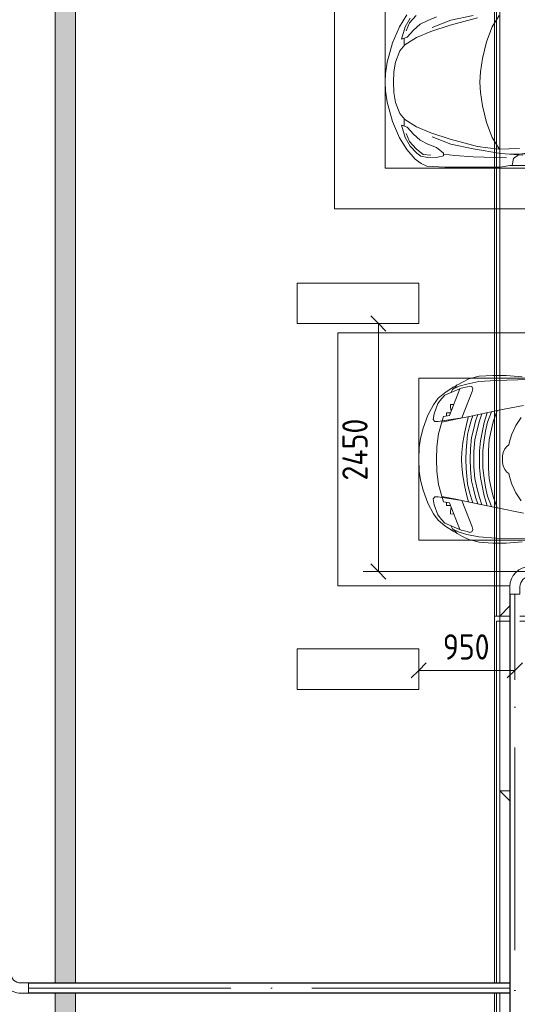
# Model space of a CAD drawing. Header units: millimetres. Extents: x -32229 to 192519, y -13689 to 125138.
# Tile 249 of 256: x 80094 to 85009, y 33039 to 42768. Entities that reach past the tile are written whole.
import ezdxf

# ---------------------------------------------------------------- set-up
doc = ezdxf.new("R2010")
doc.units = ezdxf.units.MM
doc.linetypes.add('ADSK_Осевая', pattern=[2800, 2000, -400, 0, -400])
for name, color, linetype, lineweight in [('A-____-____-DIMS', 7, 'Continuous', 9), ('A-____-____-DIMS-200', 7, 'Continuous', 9), ('A-DETL-GENF-OTLN', 7, 'Continuous', 18), ('A-FLOR-____-OTLN', 7, 'Continuous', 18), ('A-GENM-____-OTLN', 7, 'Continuous', 18), ('C-PRKG-____-OTLN', 7, 'Continuous', 18), ('E-CABL-TRAY-CNTR', 7, 'ADSK_Осевая', 18), ('E-CABL-TRAY-OTLN', 7, 'Continuous', 18), ('M-EQPM-____-OTLN', 7, 'Continuous', 18), ('S-COLS-____-MCUT', 7, 'Continuous', 40)]:
    doc.layers.add(name, color=color, linetype=linetype, lineweight=lineweight)
doc.styles.add('GOST Common_4', font='GOST_Common.ttf', dxfattribs={"width": 0.9, "height": 250})
doc.dimstyles.new('ГОСТ_2_5_мм2', dxfattribs={"dimscale": 304.8, "dimtxt": 251.428749, "dimasz": 0.492126, "dimexe": 0.492126, "dimexo": 0.656168, "dimgap": 0.098425, "dimtad": 1, "dimdec": 0, "dimdsep": 46, "dimtxsty": 'GOST Common_4', "dimblk1": 'OBLIQUE', "dimblk2": 'OBLIQUE', "dimsah": 1, "dimcen": 0.09, "dimazin": 2, "dimtfac": 1, "dimtdec": 4, "dimtix": 1, "dimtmove": 0, "dimatfit": 3, "dimfxl": 1, "dimtvp": 1, "dimtolj": 1, "dimtzin": 0, "dimarcsym": 2})

# ---------------------------------------------------------------- blocks, each defined once
blk = doc.blocks.new('АР_Машиноместо - 4900x2400_М__5300х2500_-V80--01 ЭЛ')
at = {"layer": 'A-DETL-GENF-OTLN', "color": 254, "lineweight": 13, "true_color": 0xd4d4d4}
for p, q in [((470.9, 1561.4), (462.8, 1889.5)), ((2029.1, 1561.4), (2037.2, 1889.5)), ((483.4, 1395.6), (470.9, 1561.4)), ((2016.6, 1395.6), (2029.1, 1561.4)), ((507.4, 1274.3), (483.4, 1395.6)), ((1992.6, 1274.3), (2016.6, 1395.6)), ((527.9, 1198.6), (507.4, 1274.3)), ((1972.1, 1198.6), (1992.6, 1274.3)), ((561.7, 1132.1), (527.9, 1198.6)), ((818.8, 1102.9), (554, 1208.1)), ((1681.2, 1102.9), (1946, 1208.1)), ((1938.3, 1132.1), (1972.1, 1198.6)), ((709.1, 1112.7), (708.2, 1146.9)), ((737.7, 1113.6), (709.1, 1112.7)), ((772.6, 1121.3), (737.7, 1113.6)), ((792.9, 1076.2), (791.2, 1114.5)), ((823.3, 1074.4), (792.9, 1076.2)), ((824.1, 1063.7), (818.8, 1102.9)), ((1675.9, 1063.7), (1681.2, 1102.9)), ((1676.7, 1074.4), (1707.1, 1076.2)), ((1707.1, 1076.2), (1708.8, 1114.5)), ((1727.4, 1121.3), (1762.3, 1113.6)), ((1762.3, 1113.6), (1790.9, 1112.7)), ((1790.9, 1112.7), (1791.8, 1146.9)), ((827.7, 1045), (824.1, 1063.7)), ((871.3, 1031.9), (827.7, 1045)), ((1628.7, 1031.9), (1672.3, 1045)), ((1672.3, 1045), (1675.9, 1063.7))]:
    blk.add_line(p, q, dxfattribs=at)
at = {"layer": 'A-DETL-GENF-OTLN', "color": 253, "lineweight": 13, "true_color": 0xaaaaaa}
for p, q in [((422, 1662.9), (434.8, 1820.7)), ((770, 1576.5), (718.3, 1834.2)), ((917, 1761.1), (837.5, 1812.1)), ((1004.2, 1721.4), (917, 1761.1)), ((1495.8, 1721.4), (1583, 1761.1)), ((1583, 1761.1), (1662.5, 1812.1)), ((1730, 1576.5), (1781.7, 1834.2)), ((2078, 1662.9), (2065.2, 1820.7)), ((422, 1534.1), (422, 1662.9)), ((1064.9, 1700.5), (1004.2, 1721.4)), ((1107.2, 1689.8), (1064.9, 1700.5)), ((1123.5, 1670.9), (1107.2, 1689.8)), ((1147.5, 1650.5), (1123.5, 1670.9)), ((1352.5, 1650.5), (1376.5, 1670.9)), ((1376.5, 1670.9), (1392.8, 1689.8)), ((1392.8, 1689.8), (1435.1, 1700.5)), ((1435.1, 1700.5), (1495.8, 1721.4)), ((2078, 1534.1), (2078, 1662.9)), ((826.8, 1300.9), (770, 1576.5)), ((881.7, 1536.4), (770, 1576.5)), ((1184.7, 1635.7), (1147.5, 1650.5)), ((1217.8, 1629.1), (1184.7, 1635.7)), ((1217.8, 1629.1), (1250, 1626.8)), ((1282.2, 1629.1), (1250, 1626.8)), ((1282.2, 1629.1), (1315.3, 1635.7)), ((1315.3, 1635.7), (1352.5, 1650.5)), ((1618.3, 1536.4), (1730, 1576.5)), ((1673.2, 1300.9), (1730, 1576.5)), ((430.8, 1396.6), (422, 1534.1)), ((884.3, 1480.8), (782, 1518.1)), ((887, 1446.5), (790.4, 1477.3)), ((994.9, 1509.3), (881.7, 1536.4)), ((973.4, 1459.7), (884.3, 1480.8)), ((1061.9, 1445.7), (973.4, 1459.7)), ((1060, 1496.1), (994.9, 1509.3)), ((1159.3, 1489.1), (1060, 1496.1)), ((1250, 1488.3), (1159.3, 1489.1)), ((1250, 1488.3), (1340.7, 1489.1)), ((1340.7, 1489.1), (1440, 1496.1)), ((1438.1, 1445.7), (1526.6, 1459.7)), ((1440, 1496.1), (1505.1, 1509.3)), ((1505.1, 1509.3), (1618.3, 1536.4)), ((1526.6, 1459.7), (1615.7, 1480.8)), ((1613, 1446.5), (1709.6, 1477.3)), ((1615.7, 1480.8), (1718, 1518.1)), ((2069.2, 1396.6), (2078, 1534.1)), ((455.7, 1296.1), (430.8, 1396.6)), ((871.4, 1401.1), (800.5, 1424.6)), ((873.8, 1361.2), (809.9, 1383.1)), ((945.3, 1380.6), (871.4, 1401.1)), ((986.2, 1425.6), (887, 1446.5)), ((1059, 1354.8), (945.3, 1380.6)), ((1070, 1410.4), (986.2, 1425.6)), ((1163.9, 1435.1), (1061.9, 1445.7)), ((1168.3, 1399.8), (1070, 1410.4)), ((1250, 1435.1), (1163.9, 1435.1)), ((1250, 1400.1), (1168.3, 1399.8)), ((1250, 1435.1), (1336.1, 1435.1)), ((1250, 1400.1), (1331.7, 1399.8)), ((1331.7, 1399.8), (1430, 1410.4)), ((1336.1, 1435.1), (1438.1, 1445.7)), ((1430, 1410.4), (1513.8, 1425.6)), ((1441, 1354.8), (1554.7, 1380.6)), ((1513.8, 1425.6), (1613, 1446.5)), ((1554.7, 1380.6), (1628.6, 1401.1)), ((1626.2, 1361.2), (1690.1, 1383.1)), ((1628.6, 1401.1), (1699.5, 1424.6)), ((2044.3, 1296.1), (2069.2, 1396.6)), ((487.4, 1232.1), (455.7, 1296.1)), ((527.2, 1305.2), (531.8, 1326)), ((535, 1280.6), (527.2, 1305.2)), ((531.8, 1326), (554.4, 1333.3)), ((548.2, 1220.1), (535, 1280.6)), ((554.4, 1333.3), (580.7, 1327.1)), ((580.7, 1327.1), (841.1, 1225.9)), ((859.1, 1321.2), (819.9, 1334.4)), ((853.8, 1167.4), (826.8, 1300.9)), ((876.3, 1278.7), (828.3, 1293.7)), ((925.2, 1301.6), (859.1, 1321.2)), ((958.3, 1341.1), (873.8, 1361.2)), ((978.6, 1254.6), (876.3, 1278.7)), ((1007.1, 1283.7), (925.2, 1301.6)), ((1035, 1323.2), (958.3, 1341.1)), ((1083.6, 1274.6), (1007.1, 1283.7)), ((1148.3, 1312.4), (1035, 1323.2)), ((1174.5, 1344.2), (1059, 1354.8)), ((1159.1, 1267.9), (1083.6, 1274.6)), ((1250, 1309.3), (1148.3, 1312.4)), ((1250, 1266.6), (1159.1, 1267.9)), ((1250, 1344.9), (1174.5, 1344.2)), ((1250, 1344.9), (1325.5, 1344.2)), ((1250, 1309.3), (1351.7, 1312.4)), ((1250, 1266.6), (1340.9, 1267.9)), ((1325.5, 1344.2), (1441, 1354.8)), ((1340.9, 1267.9), (1416.4, 1274.6)), ((1351.7, 1312.4), (1465, 1323.2)), ((1416.4, 1274.6), (1492.9, 1283.7)), ((1465, 1323.2), (1541.7, 1341.1)), ((1492.9, 1283.7), (1574.8, 1301.6)), ((1521.4, 1254.6), (1623.7, 1278.7)), ((1541.7, 1341.1), (1626.2, 1361.2)), ((1574.8, 1301.6), (1640.9, 1321.2)), ((1623.7, 1278.7), (1671.7, 1293.7)), ((1640.9, 1321.2), (1680.1, 1334.4)), ((1646.2, 1167.4), (1673.2, 1300.9)), ((1919.3, 1327.1), (1658.9, 1225.9)), ((1945.6, 1333.3), (1919.3, 1327.1)), ((1968.2, 1326), (1945.6, 1333.3)), ((1951.8, 1220.1), (1965, 1280.6)), ((1965, 1280.6), (1972.8, 1305.2)), ((1972.8, 1305.2), (1968.2, 1326)), ((2012.6, 1232.1), (2044.3, 1296.1)), ((539.3, 1140.4), (487.4, 1232.1)), ((540.4, 1159.6), (516.2, 1180.5)), ((586.9, 1126.3), (548.2, 1220.1)), ((841.1, 1225.9), (877.7, 991.4)), ((882.6, 1027.5), (853.8, 1167.4)), ((1084.1, 1236), (978.6, 1254.6)), ((1182.5, 1227.5), (1084.1, 1236)), ((1250, 1223.7), (1182.5, 1227.5)), ((1250, 1223.7), (1317.5, 1227.5)), ((1317.5, 1227.5), (1415.9, 1236)), ((1415.9, 1236), (1521.4, 1254.6)), ((1617.4, 1027.5), (1646.2, 1167.4)), ((1658.9, 1225.9), (1622.3, 991.4)), ((1913.1, 1126.3), (1951.8, 1220.1)), ((1959.6, 1159.6), (1983.8, 1180.5)), ((1960.7, 1140.4), (2012.6, 1232.1)), ((593.2, 1056.8), (539.3, 1140.4)), ((561.3, 1132.6), (540.4, 1159.6)), ((589, 1121.6), (561.3, 1132.6)), ((617.9, 1057.3), (586.9, 1126.3)), ((1882.1, 1057.3), (1913.1, 1126.3)), ((1906.8, 1056.8), (1960.7, 1140.4)), ((1911, 1121.6), (1938.7, 1132.6)), ((1938.7, 1132.6), (1959.6, 1159.6)), ((647.2, 992.8), (593.2, 1056.8)), ((654.7, 1024.4), (617.9, 1057.3)), ((711.9, 946.2), (647.2, 992.8)), ((700.9, 989.1), (655, 1024.3)), ((800.1, 952.6), (700.9, 989.1)), ((1000.2, 994.5), (871.4, 1031.3)), ((877.7, 991.4), (877.7, 958.9)), ((1127.4, 979.8), (1000.2, 994.5)), ((1250, 977.6), (1127.4, 979.8)), ((1250, 977.6), (1372.6, 979.8)), ((1372.6, 979.8), (1499.8, 994.5)), ((1499.8, 994.5), (1628.6, 1031.3)), ((1622.3, 991.4), (1622.3, 958.9)), ((1699.9, 952.6), (1799.1, 989.1)), ((1788.1, 946.2), (1852.8, 992.8)), ((1799.1, 989.1), (1845, 1024.3)), ((1845.3, 1024.4), (1882.1, 1057.3)), ((1852.8, 992.8), (1906.8, 1056.8)), ((815.8, 891), (711.9, 946.2)), ((859, 944.1), (800.1, 952.6)), ((943.3, 845.1), (815.8, 891)), ((877.7, 958.9), (859, 944.1)), ((1556.7, 845.1), (1684.2, 891)), ((1622.3, 958.9), (1641, 944.1)), ((1641, 944.1), (1699.9, 952.6)), ((1684.2, 891), (1788.1, 946.2)), ((1044.2, 818.6), (943.3, 845.1)), ((1132.7, 806), (1044.2, 818.6)), ((1250, 800), (1132.7, 806)), ((1250, 800), (1367.3, 806)), ((1367.3, 806), (1455.8, 818.6)), ((1455.8, 818.6), (1556.7, 845.1))]:
    blk.add_line(p, q, dxfattribs=at)
at = {"layer": 'C-PRKG-____-OTLN', "color": 253, "lineweight": 13, "true_color": 0xaaaaaa}
for p, q in [((0, 0), (0, 2580.1)), ((450, 800), (450, 2580.1)), ((2050, 800), (2050, 2580.1)), ((2500, 0), (2500, 1701.6)), ((450, 800), (2050, 800)), ((2500, 0), (0, 0))]:
    blk.add_line(p, q, dxfattribs=at)
blk = doc.blocks.new('АР-Заполнение деф_ шва - Д_ш_-4338033--01 ЭЛ')
at = {"layer": 'A-GENM-____-OTLN', "color": 253, "lineweight": 13, "true_color": 0xaaaaaa}
for p, q in [((12305.1, 25), (36875.1, 25)), ((36975.1, 25), (39975, 25)), ((12305.1, -25), (36875.1, -25)), ((36975.1, -25), (39975, -25))]:
    blk.add_line(p, q, dxfattribs=at)
blk = doc.blocks.new('АР-Заполнение деф_ шва - Д_ш__Пристенный-4665854--01 ЭЛ')
at = {"layer": 'A-GENM-____-OTLN', "color": 253, "lineweight": 13, "true_color": 0xaaaaaa}
for p, q in [((0, 25), (100.5, 25)), ((200.5, 25), (450, 25)), ((0, -25), (100.5, -25)), ((200.5, -25), (450, -25))]:
    blk.add_line(p, q, dxfattribs=at)
blk = doc.blocks.new('АР_Машиноместо - 5300x2500_С-V81--01 ЭЛ')
at = {"layer": 'A-DETL-GENF-OTLN', "color": 253, "lineweight": 13, "true_color": 0xaaaaaa}
for p, q in [((861.8, -571.6), (701.8, -640.4)), ((1052.6, -517.5), (861.8, -571.6)), ((1148.8, -583), (1050.7, -599.4)), ((1165.1, -503.1), (1052.6, -517.5)), ((1250, -581.6), (1148.8, -583)), ((1250, -500), (1165.1, -503.1)), ((1250, -500), (1334.9, -503.1)), ((1250, -581.6), (1351.2, -583)), ((1334.9, -503.1), (1447.4, -517.5)), ((1351.2, -583), (1449.3, -599.4)), ((1447.4, -517.5), (1638.2, -571.6)), ((1638.2, -571.6), (1798.2, -640.4)), ((701.8, -640.4), (584.4, -714.6)), ((824.6, -660.9), (703.5, -696.4)), ((804.5, -715.7), (824.6, -660.9)), ((941.4, -642.2), (881.5, -691.6)), ((1050.7, -599.4), (941.4, -642.2)), ((1449.3, -599.4), (1558.6, -642.2)), ((1558.6, -642.2), (1618.5, -691.6)), ((1695.5, -715.7), (1675.4, -660.9)), ((1675.4, -660.9), (1796.5, -696.4)), ((1798.2, -640.4), (1915.6, -714.6)), ((584.4, -714.6), (489, -795.6)), ((616.5, -746.4), (550, -812.3)), ((703.5, -696.4), (616.5, -746.4)), ((737.5, -778.3), (804.5, -715.7)), ((881.5, -691.6), (809.1, -809.4)), ((888.4, -685.9), (815.2, -686.6)), ((1611.6, -685.9), (1684.8, -686.6)), ((1618.5, -691.6), (1690.9, -809.4)), ((1762.5, -778.3), (1695.5, -715.7)), ((1796.5, -696.4), (1883.5, -746.4)), ((445.9, -853.1), (420.9, -910.7)), ((489, -795.6), (445.9, -853.1)), ((519.1, -851.5), (505.7, -920)), ((550, -812.3), (519.1, -851.5)), ((639.1, -920), (677.4, -843.7)), ((677.4, -843.7), (737.5, -778.3)), ((809.1, -809.4), (749.2, -950.3)), ((1690.9, -809.4), (1750.8, -950.3)), ((1822.6, -843.7), (1762.5, -778.3)), ((1860.9, -920), (1822.6, -843.7)), ((420.9, -910.7), (409.5, -1087)), ((505.7, -920), (510.2, -1018.7)), ((603.4, -1004.8), (639.1, -920)), ((749.2, -950.3), (687.4, -1141)), ((1750.8, -950.3), (1812.6, -1141)), ((1896.6, -1004.8), (1860.9, -920)), ((510.2, -1018.7), (521.5, -1074.5)), ((548.5, -1076.2), (603.4, -1004.8)), ((409.5, -1087), (410.6, -1634.2)), ((521.5, -1074.5), (548.5, -1076.2)), ((687.4, -1141), (615.4, -1410.3)), ((1812.6, -1141), (1884.6, -1410.3)), ((615.4, -1410.3), (589.4, -1615.5)), ((1016.6, -1459.9), (1146.9, -1439.4)), ((1146.9, -1439.4), (1250, -1434.1)), ((1353.1, -1439.4), (1250, -1434.1)), ((1483.4, -1459.9), (1353.1, -1439.4)), ((703.6, -1557.1), (852.8, -1499)), ((852.8, -1499), (1016.6, -1459.9)), ((1647.2, -1499), (1483.4, -1459.9)), ((1796.4, -1557.1), (1647.2, -1499)), ((410.6, -1634.2), (426.5, -1730.9)), ((546.5, -1642.6), (530.6, -1857.6)), ((589.4, -1615.5), (595.8, -1824.8)), ((590.4, -1624.3), (703.6, -1557.1)), ((1909.6, -1624.3), (1796.4, -1557.1)), ((426.5, -1730.9), (427.5, -1943)), ((540.9, -1993.7), (539.8, -1733.1)), ((495, -1765.3), (426.6, -1753.4)), ((533.6, -1816.8), (495, -1765.3)), ((597, -2231), (535, -1798.3))]:
    blk.add_line(p, q, dxfattribs=at)
at = {"layer": 'A-DETL-GENF-OTLN', "color": 254, "lineweight": 13, "true_color": 0xd4d4d4}
for p, q in [((664.7, -739.9), (591.7, -805)), ((742.6, -707.8), (664.7, -739.9)), ((1757.4, -707.8), (1835.3, -739.9)), ((1835.3, -739.9), (1908.3, -805)), ((534.5, -874.4), (528.1, -949.5)), ((591.7, -805), (534.5, -874.4)), ((710.2, -962.8), (636.7, -1146)), ((1789.8, -962.8), (1863.3, -1146)), ((537.4, -1076.1), (524.9, -1188.6)), ((636.7, -1146), (590.3, -1367.8)), ((1863.3, -1146), (1909.7, -1367.8)), ((524.9, -1188.6), (513.9, -1368.9)), ((513.9, -1368.9), (502.3, -1696.3)), ((590.3, -1367.8), (546.5, -1642.6))]:
    blk.add_line(p, q, dxfattribs=at)
at = {"layer": 'C-PRKG-____-OTLN', "color": 253, "lineweight": 13, "true_color": 0xaaaaaa}
for p, q in [((2500, 0), (0, 0)), ((0, 0), (0, -2610.1)), ((400, -500), (400, -2610.1)), ((400, -500), (2100, -500))]:
    blk.add_line(p, q, dxfattribs=at)
blk = doc.blocks.new('АР_Лоток - 200х100h_ЛВ1-7518949--01 ЭЛ')
at = {"layer": 'M-EQPM-____-OTLN', "lineweight": 13, "true_color": 0xf3f3f3}
h = blk.add_hatch(color=7, dxfattribs=at)
h.paths.add_polyline_path([(29775, -100), (29775, 100), (27775.1, 100), (27775.1, -100), (29314.2, -100)])
h.paths.add_polyline_path([(27675.1, 100), (3105.1, 100), (3105.1, -100), (27675.1, -100)])
h.paths.add_polyline_path([(2905.1, -100), (2905.1, 100), (0, 100), (0, -100), (401.3, -100)])
blk = doc.blocks.new('Наметкина 10_РД_АР_П_отсоединено_rvt-1--01 ЭЛ')
at = {"layer": 'A-FLOR-____-OTLN', "color": 253, "lineweight": 13, "true_color": 0xaaaaaa}
for p, q in [((80445.3, 33249.9), (80445.3, 57819.9)), ((80645.3, 57819.9), (80645.3, 33249.9)), ((84785.3, 57819.9), (84785.3, 33249.9)), ((84805.3, 57819.9), (84805.3, 36875)), ((84835.3, 36875), (84835.3, 57819.9)), ((84835.3, 36875), (84935.8, 36975.5)), ((84785.3, 36875), (84805.3, 36875)), ((84805.3, 36875), (84835.3, 36875)), ((84935.8, 36875), (84835.3, 36875)), ((84835.3, 36825), (84805.3, 36825)), ((84805.3, 36825), (84805.3, 33249.9)), ((84935.8, 36825), (84835.3, 36825)), ((84835.3, 36825), (84835.3, 35150)), ((84835.3, 33249.9), (84835.3, 35150)), ((84935.8, 35049.5), (84835.3, 35150)), ((84835.3, 35150), (84935.8, 35150)), ((84835.3, 35150), (84935.8, 35150)), ((80445.3, 30150), (80445.3, 33149.9)), ((80645.3, 33149.9), (80645.3, 30150)), ((84785.3, 33149.9), (84785.3, 30150)), ((84805.3, 33149.9), (84805.3, 30150)), ((84835.3, 30150), (84835.3, 33149.9))]:
    blk.add_line(p, q, dxfattribs=at)
at = {"layer": 'S-COLS-____-MCUT', "color": 253, "lineweight": 15, "true_color": 0xaaaaaa}
for p, q in [((84035.3, 40165), (82835.3, 40165)), ((82835.3, 40165), (82835.3, 39765)), ((84035.3, 39765), (84035.3, 40165)), ((82835.3, 39765), (84035.3, 39765)), ((84035.3, 36550), (82835.3, 36550)), ((82835.3, 36550), (82835.3, 36150)), ((84035.3, 36150), (84035.3, 36550)), ((82835.3, 36150), (84035.3, 36150))]:
    blk.add_line(p, q, dxfattribs=at)
at = {"layer": 'A-GENM-____-OTLN', "color": 253, "lineweight": 13, "true_color": 0xaaaaaa, "rotation": 270}
blk.add_blockref('АР-Заполнение деф_ шва - Д_ш_-4338033--01 ЭЛ', (84810.3, 70125), dxfattribs=at)
at = {"layer": 'A-GENM-____-OTLN', "color": 253, "lineweight": 13, "true_color": 0xaaaaaa}
blk.add_blockref('АР-Заполнение деф_ шва - Д_ш__Пристенный-4665854--01 ЭЛ', (84835.3, 36850), dxfattribs=at)
at = {"layer": 'C-PRKG-____-OTLN', "color": 253, "lineweight": 13, "true_color": 0xaaaaaa}
for name, p, rotation in [('АР_Машиноместо - 5300x2500_С-V81--01 ЭЛ', (83205.3, 40900), 90.0000000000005), ('АР_Машиноместо - 4900x2400_М__5300х2500_-V80--01 ЭЛ', (83235.3, 39675), 270.0000000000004)]:
    blk.add_blockref(name, p, dxfattribs=dict(at, rotation=rotation))
at = {"layer": 'M-EQPM-____-OTLN', "color": 253, "lineweight": 13, "true_color": 0xaaaaaa, "rotation": 270}
blk.add_blockref('АР_Лоток - 200х100h_ЛВ1-7518949--01 ЭЛ', (80545.3, 60925), dxfattribs=at)
blk = doc.blocks.new('M_Горизонтальный изгиб-колено для канального - Стандартное-1473406--01 ЭЛ')
at = {"layer": 'E-CABL-TRAY-OTLN', "color": 150, "true_color": 0x0080ff}
for p, q in [((50, 225), (-50, 225)), ((-50, 225), (-50, 150)), ((50, 150), (50, 225)), ((-225, -50), (-225, 50)), ((-225, 50), (-150, 50)), ((-150, -50), (-225, -50))]:
    blk.add_line(p, q, dxfattribs=at)
for radius, end in [(200, 360), (100, 0)]:
    blk.add_arc((-150, 150), radius, 270, end, dxfattribs=at)
blk = doc.blocks.new('M_Горизонтальный изгиб-колено для канального - Стандартное-V279--01 ЭЛ')
at = {"layer": 'E-CABL-TRAY-OTLN', "color": 94, "true_color": 0x009f00}
for p, q in [((50, 225), (-50, 225)), ((-50, 225), (-50, 150)), ((50, 150), (50, 225)), ((-225, -50), (-225, 50)), ((-225, 50), (-150, 50)), ((-150, -50), (-225, -50))]:
    blk.add_line(p, q, dxfattribs=at)
for radius, end in [(200, 360), (100, 0)]:
    blk.add_arc((-150, 150), radius, 270, end, dxfattribs=at)
blk = doc.blocks.new('DIMBLOCK106--01 ЭЛ')
at = {"layer": 'A-____-____-DIMS-200'}
for p, q in [((83637.3, 39765), (83562.3, 39840)), ((83731.3, 39765), (83487.3, 39765)), ((83637.3, 37315.4), (83637.3, 39765)), ((83637.3, 39765), (83712.3, 39690)), ((83637.3, 39765), (83731.3, 39765)), ((83637.3, 37315.4), (83562.3, 37390.4)), ((85209.2, 37315.4), (83487.3, 37315.4)), ((83637.3, 37315.4), (83712.3, 37240.4)), ((83637.3, 37315.4), (85209.2, 37315.4))]:
    blk.add_line(p, q, dxfattribs=at)
at = {"layer": 'A-____-____-DIMS-200', "color": 0, "insert": (83280.6, 38214.2), "char_height": 250, "width": 782.412, "attachment_point": 1, "rotation": 90, "line_spacing_factor": 1.022761, "style": 'GOST Common_4'}
blk.add_mtext('2450', dxfattribs=at)
blk = doc.blocks.new('_Oblique')
at = {"color": 0, "linetype": 'ByBlock', "lineweight": -2}
blk.add_line((-0.5, -0.5), (0.5, 0.5), dxfattribs=at)
blk = doc.blocks.new('DIMBLOCK108--01 ЭЛ')
at = {"layer": 'A-____-____-DIMS-200'}
for p, q in [((84035.3, 36244.7), (84035.3, 36488.6)), ((84985.8, 36244.7), (84985.8, 36488.6)), ((84035.3, 36338.6), (84110.3, 36413.6)), ((84985.8, 36338.6), (85060.8, 36413.6)), ((84035.3, 36338.6), (83960.3, 36263.6)), ((84035.3, 36338.6), (84985.8, 36338.6)), ((84035.3, 36338.6), (84035.3, 36244.7)), ((84985.8, 36338.6), (84910.8, 36263.6)), ((84985.8, 36338.6), (84985.8, 36244.7))]:
    blk.add_line(p, q, dxfattribs=at)
at = {"layer": 'A-____-____-DIMS-200', "color": 0, "insert": (84274, 36695.4), "char_height": 250, "width": 567.632, "attachment_point": 1, "line_spacing_factor": 1.022761, "style": 'GOST Common_4'}
blk.add_mtext('950', dxfattribs=at)

msp = doc.modelspace()

# ---------------------------------------------------------------- linework, layer by layer
at = {"layer": 'E-CABL-TRAY-CNTR', "color": 94, "true_color": 0x009f00}
msp.add_line((84985.8, 30774.9), (84985.8, 37090.4), dxfattribs=at)
at = {"layer": 'E-CABL-TRAY-CNTR', "color": 150, "true_color": 0x0080ff}
msp.add_line((80180.1, 33199.9), (84935.8, 33199.9), dxfattribs=at)
at = {"layer": 'E-CABL-TRAY-OTLN', "color": 94, "true_color": 0x009f00}
for p, q in [((84935.8, 37090.4), (84938.3, 37090.4)), ((84935.8, 30774.9), (84935.8, 37090.4)), ((84938.3, 30774.9), (84938.3, 37090.4))]:
    msp.add_line(p, q, dxfattribs=at)
at = {"layer": 'E-CABL-TRAY-OTLN', "color": 150, "true_color": 0x0080ff}
for p, q in [((80180.1, 33247.4), (80180.1, 33249.9)), ((80180.1, 33249.9), (84935.8, 33249.9)), ((80180.1, 33247.4), (84935.8, 33247.4)), ((80180.1, 33149.9), (80180.1, 33152.4)), ((80180.1, 33152.4), (84935.8, 33152.4)), ((80180.1, 33149.9), (84935.8, 33149.9))]:
    msp.add_line(p, q, dxfattribs=at)

# ---------------------------------------------------------------- block references
at = {"lineweight": 5}
msp.add_blockref('Наметкина 10_РД_АР_П_отсоединено_rvt-1--01 ЭЛ', (0, 0), dxfattribs=at)
at = {"layer": 'E-CABL-TRAY-OTLN', "color": 94, "true_color": 0x009f00, "rotation": 180}
msp.add_blockref('M_Горизонтальный изгиб-колено для канального - Стандартное-V279--01 ЭЛ', (84985.8, 37315.4), dxfattribs=at)
at = {"layer": 'E-CABL-TRAY-OTLN', "color": 150, "true_color": 0x0080ff, "rotation": 270}
msp.add_blockref('M_Горизонтальный изгиб-колено для канального - Стандартное-1473406--01 ЭЛ', (79955.1, 33199.9), dxfattribs=at)

# ---------------------------------------------------------------- dimensions: what is measured, and where the dimension line sits
at = {"layer": 'A-____-____-DIMS'}
dim = msp.add_linear_dim(base=(83637.3, 39765), p1=(85409.2, 37315.4), p2=(83531.3, 39765), angle=90, dimstyle='ГОСТ_2_5_мм2', override={"dimpost": '<>', "dimfxl": 3086.657011}, dxfattribs=at)
dim.commit()
dim.dimension.update_dxf_attribs({"geometry": 'DIMBLOCK106--01 ЭЛ', "text_midpoint": (83482.3, 38540.2)})
dim = msp.add_linear_dim(base=(84985.7692, 36338.6471), p1=(84035.2942, 36444.7131), p2=(84985.7692, 36444.7131), dimstyle='ГОСТ_2_5_мм2', override={"dimpost": '<>', "dimfxl": 950.47497}, dxfattribs=at)
dim.commit()
dim.dimension.update_dxf_attribs({"geometry": 'DIMBLOCK108--01 ЭЛ', "text_midpoint": (84510.5317, 36493.6471)})

doc.saveas('drawing.dxf')
